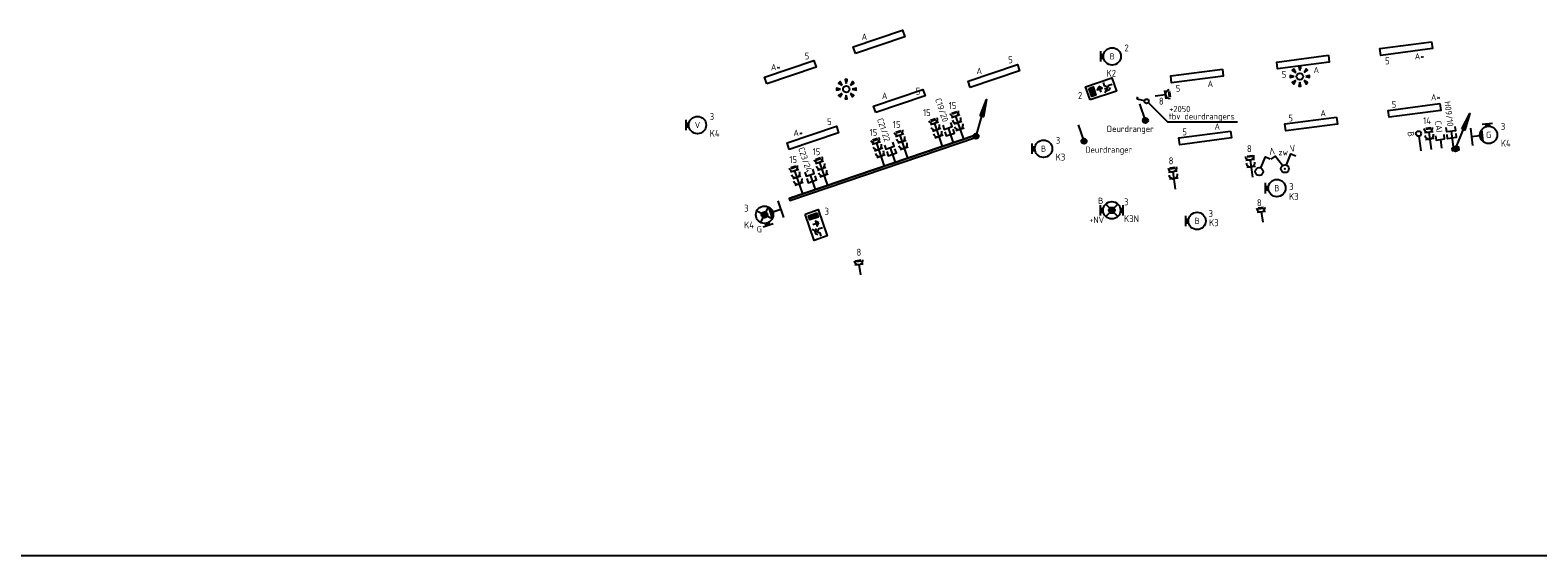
# Model space of a CAD drawing. Header units: millimetres. Extents: x -11937 to 214890, y -181324 to 108665.
# Tile 41 of 47: x 26862 to 70286, y 18665 to 33821. Entities that reach past the tile are written whole.
import ezdxf
from ezdxf.enums import TextEntityAlignment as Align

# ---------------------------------------------------------------- set-up
doc = ezdxf.new("R2010")
doc.units = ezdxf.units.MM
doc.header["$LTSCALE"] = 100
doc.layers.add('BL$3--_Viewport', color=32, linetype='Continuous', plot=False)
for name, color, linetype in [('EB63101-_ATTRIB', 2, 'Continuous'), ('EB63102-_ATTRIB', 2, 'Continuous'), ('EB63501-_ATTRIB', 2, 'Continuous'), ('EB6441--_ATTRIB', 2, 'Continuous'), ('EL$1--_', 3, 'Continuous'), ('EL6110--_CEN-NOODSTR', 3, 'Continuous'), ('EL61303-_WANDGOOT', 3, 'Continuous'), ('EL62203-_KRACHT-WCD230', 3, 'Continuous'), ('EL63101-_LICHT-ARM', 3, 'Continuous'), ('EL63102-_LICHT-SCH', 3, 'Continuous'), ('EL63103-_LICHT-WCD230V', 3, 'Continuous'), ('EL63105-_LICHT-KAST', 3, 'Continuous'), ('EL6311--', 3, 'Continuous'), ('EL63202-_NOODVRL-TXT', 3, 'Continuous'), ('EL63501-_NOODVRL-ARM', 3, 'Continuous'), ('EL6441--', 3, 'Continuous'), ('EL6441--_DATACOM', 3, 'Continuous')]:
    doc.layers.add(name, color=color, linetype=linetype)
doc.styles.add('2_0', font='iso', dxfattribs={"height": 200})
doc.styles.add('ISO', font='iso.shx', dxfattribs={"height": 220})
doc.styles.add('NORATT', font='iso.shx')
doc.styles.add('NORDIM', font='isocp.shx')
doc.styles.add('STABICAD-018', font='ISOCP.SHX', dxfattribs={"height": 180})
doc.styles.get("Standard").update_dxf_attribs({"font": 'arial.ttf'})

# ---------------------------------------------------------------- blocks, each defined once
blk = doc.blocks.new('ES3W1L')
for p, q in [((1.25, 0), (-1.25, 0)), ((-0.75, 1.25), (0.75, 1.25)), ((-0.75, 1), (0.75, 1)), ((0, 0), (0, -3))]:
    blk.add_line(p, q)
blk.add_arc((0, 1.25), 1.25, 180, 0)
at = {"style": 'NORATT'}
for tag, flags, p in [('VERMOGEN', 9, (-2.5, 3)), ('GROEP', 8, (0, 3)), ('SCHAK', 8, (2.5, 3)), ('TAL', 8, (2.5, 3)), ('GELIJK', 9, (5, 3)), ('KAST', 9, (7, 3))]:
    blk.add_attdef(tag, text='', height=1.8, rotation=90, dxfattribs=dict(at, flags=flags)).set_placement(p, align=Align.MIDDLE_CENTER)
at = {"style": 'NORATT', "flags": 8}
blk.add_attdef('DOEL', text='', height=1.8, rotation=90, dxfattribs=at).set_placement((-2.5, 3), align=Align.MIDDLE_LEFT)
at = {"style": 'NORATT', "flags": 9}
blk.add_attdef('M_CODE', text='', height=1.8, dxfattribs=at).set_placement((0, 0), align=Align.MIDDLE_CENTER)
blk = doc.blocks.new('EJ3P31')
at = {"color": 0}
blk.add_lwpolyline([(-7.5, -1), (-7.5, 1), (7.5, 1), (7.5, -1)], close=True, dxfattribs=at)
at = {"style": 'NORATT', "flags": 9}
blk.add_attdef('GELIJK', text='', height=1.8, dxfattribs=at).set_placement((3.5, 5), align=Align.MIDDLE_CENTER)
at = {"color": 0, "style": 'NORATT'}
for tag, flags, p in [('A_CODE', 8, (-3.5, 2.75)), ('SCHAK', 8, (3.5, 2.75)), ('GROEP', 8, (-3.5, -2.75)), ('KAST', 9, (3.5, -2.75))]:
    blk.add_attdef(tag, text='', height=1.8, dxfattribs=dict(at, flags=flags)).set_placement(p, align=Align.MIDDLE)
blk = doc.blocks.new('EH100000')
at = {"linetype": 'ByBlock'}
for p, q in [((1, 0.5), (0, 0.5)), ((1, 0.5, 1), (0, 0.5, 1)), ((0, -0.5, 1), (1, -0.5, 1)), ((1, -0.5), (0, -0.5))]:
    blk.add_line(p, q, dxfattribs=at)
at = {"linetype": 'ByBlock', "invisible_edges": 15}
for points in [[(1, -0.5), (0, -0.5), (0, 0.5), (1, 0.5)], [(0, 0.5), (1, 0.5), (1, 0.5, 1), (0, 0.5, 1)], [(0, -0.5, 1), (1, -0.5, 1), (1, -0.5), (0, -0.5)]]:
    blk.add_3dface(points, dxfattribs=at)
at = {"linetype": 'ByBlock', "style": '2_0', "flags": 8}
blk.add_attdef('FUNCTIE', text='', height=0.5, dxfattribs=at).set_placement((0.5, 0), align=Align.MIDDLE)
at = {"linetype": 'ByBlock', "flags": 9}
blk.add_attdef('SCHOT', text='', height=0.5, dxfattribs=at).set_placement((0.5, 0), align=Align.MIDDLE)
blk = doc.blocks.new('ES111352')
at = {"color": 0}
blk.add_line((0, 1.5), (0, -3), dxfattribs=at)
for points in [[(-1.25, 2.75), (-1.25, 1.5), (1.25, 1.5), (1.25, 2.75)], [(-1.25, 0.75), (-1.25, -0.5), (1.25, -0.5), (1.25, 0.75)]]:
    blk.add_lwpolyline(points, dxfattribs=at)
at = {"color": 0, "style": 'NORATT', "flags": 8}
blk.add_attdef('NUMMER1', text='', height=1.8, rotation=90, dxfattribs=at).set_placement((-1.5, 4.5), align=Align.MIDDLE_LEFT)
at = {"style": 'NORATT', "flags": 8}
blk.add_attdef('NUMMER', text='', height=1.8, rotation=90, dxfattribs=at).set_placement((1.5, 4.5), align=Align.MIDDLE_LEFT)
at = {"style": 'NORATT'}
for tag, flags, p in [('CODE', 9, (1, 3.5)), ('PANEEL', 9, (0, 3)), ('GRP', 8, (0, -5)), ('RUIMTE', 9, (0, -7.5))]:
    blk.add_attdef(tag, text='', height=1.8, dxfattribs=dict(at, flags=flags)).set_placement(p, align=Align.MIDDLE_LEFT)
at = {"style": 'NORATT', "flags": 8}
blk.add_attdef('M_CODE', text='', height=1.8, dxfattribs=at).set_placement((0, 0), align=Align.MIDDLE_CENTER)
blk = doc.blocks.new('WGE')
blk.add_lwpolyline([(-1, -0.5), (0, -0.5), (0, 0.5), (-1, 0.5)])
at = {"style": '2_0', "flags": 9}
for tag in ['HULPSTUK', 'SCHOT']:
    blk.add_attdef(tag, text='', height=0.5, dxfattribs=at).set_placement((0, 0), align=Align.MIDDLE)
blk = doc.blocks.new('ES3G10')
for p, q in [((-3.25, -1.5), (-3.25, 1.5)), ((-3.25, 0.52), (-2.44, 0.52)), ((-3.25, 0.17), (-2.49, 0.17)), ((-3.25, -0.17), (-2.49, -0.17)), ((-3.25, -0.52), (-2.44, -0.52))]:
    blk.add_line(p, q)
blk.add_circle((0, 0), 2.5)
at = {"style": 'NORATT', "flags": 9}
blk.add_attdef('GELIJK', text='', height=1.8, dxfattribs=at).set_placement((3.5, 5), align=Align.MIDDLE_CENTER)
at = {"color": 6, "style": 'NORATT'}
for tag, flags, p in [('A_CODE', 8, (0, 0)), ('SCHAK', 8, (3.5, 2.75)), ('GROEP', 8, (-3.5, -2.75)), ('KAST', 9, (3.5, -2.75))]:
    blk.add_attdef(tag, text='', height=1.8, dxfattribs=dict(at, flags=flags)).set_placement(p, align=Align.MIDDLE)
blk = doc.blocks.new('ES652141')
for p, q in [((-3.75, 0.2), (-3, 0.2)), ((-3.75, 0), (-2.25, 0)), ((-2.79, 2.51), (-2.26, 1.98)), ((-2.65, 2.65), (-1.59, 1.59)), ((-2.51, 2.79), (-1.98, 2.26)), ((-0.2, 3.75), (-0.2, 3)), ((0, 3.75), (0, 2.25)), ((0.2, 3.75), (0.2, 3)), ((2.65, 2.65), (1.59, 1.59)), ((2.51, 2.79), (1.98, 2.26)), ((3.75, 0), (2.25, 0)), ((2.79, 2.51), (2.26, 1.98)), ((3.75, 0.2), (3, 0.2)), ((-3.75, -0.2), (-3, -0.2)), ((-2.79, -2.51), (-2.26, -1.98)), ((-2.65, -2.65), (-1.59, -1.59)), ((-2.51, -2.79), (-1.98, -2.26)), ((-0.2, -3.75), (-0.2, -3)), ((0, -3.75), (0, -2.25)), ((0.2, -3.75), (0.2, -3)), ((2.65, -2.65), (1.59, -1.59)), ((2.51, -2.79), (1.98, -2.26)), ((2.79, -2.51), (2.26, -1.98)), ((3.75, -0.2), (3, -0.2))]:
    blk.add_line(p, q)
for points in [[(-2.25, 0), (-3.75, 0.4), (-3.75, -0.4)], [(-1.59, 1.59), (-2.37, 2.93), (-2.93, 2.37)], [(0, 2.25), (0.4, 3.75), (-0.4, 3.75)], [(1.59, 1.59), (2.93, 2.37), (2.37, 2.93)], [(2.25, 0), (3.75, -0.4), (3.75, 0.4)], [(-1.59, -1.59), (-2.93, -2.37), (-2.37, -2.93)], [(0, -2.25), (-0.4, -3.75), (0.4, -3.75)], [(1.59, -1.59), (2.37, -2.93), (2.93, -2.37)]]:
    blk.add_lwpolyline(points, close=True)
blk.add_circle((0, 0), 1.25)
at = {"style": 'NORATT'}
blk.add_attdef('NUMMER', text='', height=1.8, dxfattribs=at).set_placement((0, 5), align=Align.MIDDLE)
at = {"style": 'NORATT', "flags": 8}
blk.add_attdef('M_CODE', text='', height=1.8, dxfattribs=at).set_placement((0, 0), align=Align.MIDDLE_CENTER)
at = {"style": 'NORATT'}
for tag, flags, p in [('PANEEL', 9, (0, 3)), ('CODE', 9, (1, 3.5)), ('GRP', 8, (0, -5)), ('RUIMTE', 9, (0, -7.5))]:
    blk.add_attdef(tag, text='', height=1.8, dxfattribs=dict(at, flags=flags)).set_placement(p, align=Align.MIDDLE_LEFT)
blk = doc.blocks.new('ES3W2L')
for p, q in [((1.25, 2), (-1.25, 2)), ((1.25, 0), (-1.25, 0)), ((-0.75, 3.25), (0.75, 3.25)), ((-0.75, 3), (0.75, 3)), ((0, 2), (0, -3))]:
    blk.add_line(p, q)
for centre in [(0, 3.25), (0, 1.25)]:
    blk.add_arc(centre, 1.25, 180, 0)
at = {"style": 'NORATT'}
for tag, height, flags, p in [('GROEPI', 1.8, 9, (0, 9.5)), ('CODE', 3.5, 8, (0, 4.5)), ('M_CODE', 1.8, 9, (0, 0)), ('VERMOGENI', 1.8, 9, (0, -9.5)), ('DOELI', 1.8, 9, (0, -11.5))]:
    blk.add_attdef(tag, text='', height=height, dxfattribs=dict(at, flags=flags)).set_placement(p, align=Align.MIDDLE_CENTER)
for tag, flags, p in [('VERMOGEN', 9, (-2.5, 5)), ('GROEP', 8, (0, 5)), ('SCHAK', 8, (2.5, 5)), ('GELIJKI', 9, (5, 5)), ('GELIJK', 9, (5, 5)), ('TAL', 8, (2.5, 5)), ('KAST', 9, (7, 5))]:
    blk.add_attdef(tag, text='', height=1.8, rotation=90, dxfattribs=dict(at, flags=flags)).set_placement(p, align=Align.MIDDLE_CENTER)
at = {"style": 'NORATT', "flags": 8}
blk.add_attdef('DOEL', text='', height=1.8, rotation=90, dxfattribs=at).set_placement((-2.5, 5), align=Align.MIDDLE_LEFT)
blk = doc.blocks.new('ES3S1')
blk.add_lwpolyline([(0.58, 1), (2.31, 4), (3.61, 3.25)])
blk.add_circle((0, 0), 1.15)
at = {"style": 'NORATT'}
for tag, flags, p in [('SCHAK', 8, (3, 5.5)), ('KAST', 9, (-3, 0.5)), ('M_CODE', 9, (0, 0)), ('GROEP', 9, (-3, -4.5)), ('DOEL', 9, (-3, -2))]:
    blk.add_attdef(tag, text='', height=1.8, dxfattribs=dict(at, flags=flags)).set_placement(p, align=Align.MIDDLE_CENTER)
blk = doc.blocks.new('ES3G11WW')
at = {"color": 0}
for p, q in [((-3.25, -1.5), (-3.25, 1.5)), ((-3.25, 0.52), (-2.44, 0.52)), ((-3.25, 0.17), (-2.49, 0.17)), ((-1.77, 1.77), (1.77, -1.77)), ((1.77, 1.77), (-1.77, -1.77)), ((-3.25, -0.17), (-2.49, -0.17)), ((-3.25, -0.52), (-2.44, -0.52)), ((1.77, -1.77), (-1.77, -1.77)), ((1.48, -2.02), (-1.48, -2.02)), ((1.05, -2.27), (-1.05, -2.27)), ((0, -2.5), (0, -5)), ((-2.5, -5), (2.5, -5))]:
    blk.add_line(p, q, dxfattribs=at)
blk.add_lwpolyline([(1.77, -1.77), (1.75, -1.75)], dxfattribs=at)
for radius in [2.5, 0.85, 0.5]:
    blk.add_circle((0, 0), radius, dxfattribs=at)
at = {"style": 'NORATT', "flags": 9}
blk.add_attdef('GELIJK', text='', height=1.8, dxfattribs=at).set_placement((3.5, 5), align=Align.MIDDLE_CENTER)
at = {"color": 0, "style": 'NORATT'}
for tag, flags, p in [('A_CODE', 8, (-3.5, 2.75)), ('SCHAK', 8, (3.5, 2.75)), ('GROEP', 8, (-3.5, -2.75)), ('KAST', 9, (3.5, -2.75))]:
    blk.add_attdef(tag, text='', height=1.8, dxfattribs=dict(at, flags=flags)).set_placement(p, align=Align.MIDDLE)
blk = doc.blocks.new('ES3N026')
for p, q in [((-1.5, 0.75), (-1, 0.25)), ((0.38, -0.88), (0.38, 0.87)), ((2.25, 1.25), (2.25, -1.25)), ((2.5, 1.25), (2.5, -1.25)), ((2.75, 1.25), (2.75, -1.25)), ((3, 1.25), (3, -1.25))]:
    blk.add_line(p, q)
for points in [[(4.01, 2.01), (4.01, -1.98), (-3.99, -1.98), (-3.99, 2.01)], [(3.25, -1.25), (2, -1.25), (2, 1.25), (3.25, 1.25)], [(0.38, -0.88), (1.12, -0.13), (-0.37, -0.13)]]:
    blk.add_lwpolyline(points, close=True)
for points in [[(-0.75, 1.5), (-2.5, -0.25), (-3.5, -0.25)], [(-1.25, 1), (-2.25, 1), (-2.75, 0.5)], [(-2, 0.25), (-1.25, -0.5), (-1.25, -1.5)]]:
    blk.add_lwpolyline(points)
at = {"style": 'NORATT'}
for tag, height, flags, p in [('GROEPI', 1.8, 9, (0, 9.5)), ('A_CODE', 1.8, 8, (-3.5, 3.5)), ('CODE', 3.5, 8, (0, 4.5)), ('NUMMER', 1.8, 8, (3.5, 3.5)), ('M_CODE', 1.8, 9, (0, 0)), ('SCHAK', 1.8, 8, (3.5, 2.75)), ('GROEP', 1.8, 8, (-3.5, -3.5)), ('KAST', 1.8, 9, (3.5, -3.5)), ('VERMOGENI', 1.8, 9, (0, -9.5)), ('VERMOGEN', 1.8, 9, (0, -5.5)), ('DOEL', 1.8, 9, (0, -7.5)), ('DOELI', 1.8, 9, (0, -11.5))]:
    blk.add_attdef(tag, text='', height=height, dxfattribs=dict(at, flags=flags)).set_placement(p, align=Align.MIDDLE_CENTER)
at = {"style": 'NORATT', "flags": 9}
for tag in ['GELIJKI', 'TAL']:
    blk.add_attdef(tag, text='', height=1.8, rotation=90, dxfattribs=at).set_placement((5, 3.76), align=Align.MIDDLE_CENTER)
blk = doc.blocks.new('ES3W3L')
at = {"color": 2}
for p, q in [((-0.75, 5.25), (0.75, 5.25)), ((-0.75, 5), (0.75, 5))]:
    blk.add_line(p, q, dxfattribs=at)
at = {"color": 0}
for p, q in [((1.25, 4), (-1.25, 4)), ((1.25, 2), (-1.25, 2)), ((1.25, 0), (-1.25, 0)), ((0, 4), (0, -3))]:
    blk.add_line(p, q, dxfattribs=at)
for centre in [(0, 5.25), (0, 3.25), (0, 1.25)]:
    blk.add_arc(centre, 1.25, 180, 0, dxfattribs=at)
at = {"style": 'NORATT'}
for tag, flags, p in [('VERMOGEN', 9, (-2.5, 7)), ('GROEP', 8, (0, 7)), ('SCHAK', 8, (2.5, 7)), ('TAL', 8, (2.5, 7)), ('GELIJK', 9, (5, 7)), ('KAST', 9, (7, 7))]:
    blk.add_attdef(tag, text='', height=1.8, rotation=90, dxfattribs=dict(at, flags=flags)).set_placement(p, align=Align.MIDDLE_CENTER)
at = {"style": 'NORATT', "flags": 8}
blk.add_attdef('DOEL', text='', height=1.8, rotation=90, dxfattribs=at).set_placement((-2.5, 7), align=Align.MIDDLE_LEFT)
at = {"style": 'NORATT', "flags": 9}
blk.add_attdef('M_CODE', text='', height=1.8, dxfattribs=at).set_placement((0, 0), align=Align.MIDDLE_CENTER)
blk = doc.blocks.new('ES111351')
blk.add_line((0, -0.5), (0, -3))
blk.add_lwpolyline([(-1.25, 0.75), (-1.25, -0.5), (1.25, -0.5), (1.25, 0.75)])
at = {"style": 'NORATT', "flags": 8}
blk.add_attdef('NUMMER', text='', height=1.8, rotation=90, dxfattribs=at).set_placement((0, 2.5), align=Align.MIDDLE_LEFT)
at = {"style": 'NORATT'}
for tag, flags, p in [('CODE', 9, (1, 3.5)), ('PANEEL', 9, (0, 3)), ('GRP', 8, (0, -5)), ('RUIMTE', 9, (0, -7.5))]:
    blk.add_attdef(tag, text='', height=1.8, dxfattribs=dict(at, flags=flags)).set_placement(p, align=Align.MIDDLE_LEFT)
at = {"style": 'NORATT', "flags": 8}
blk.add_attdef('M_CODE', text='', height=1.8, dxfattribs=at).set_placement((0, 0), align=Align.MIDDLE_CENTER)
blk = doc.blocks.new('ES4X4')
at = {"color": 0}
blk.add_line((0, 1.25), (0, -3), dxfattribs=at)
blk.add_circle((0, 2), 0.75, dxfattribs=at)
at = {"color": 0, "style": 'NORATT', "flags": 8}
for tag, p in [('NUMMER', (0, 3.5)), ('CODE', (-2.75, -1.25))]:
    blk.add_attdef(tag, text='', height=1.8, rotation=90, dxfattribs=at).set_placement(p, align=Align.MIDDLE_LEFT)
at = {"style": 'NORATT', "flags": 9}
for tag, p in [('M_CODE', (0, 0)), ('PANEEL', (0, -2.5)), ('GRP', (0, -5)), ('MERK', (0, -7.5)), ('AANGEP', (0, -10)), ('INSTAL', (0, -12.5)), ('TYPE', (0, -17.5))]:
    blk.add_attdef(tag, text='', height=1.8, dxfattribs=at).set_placement(p, align=Align.MIDDLE_CENTER)
blk.add_attdef('RUIMTE', text='', height=1.8, dxfattribs=at).set_placement((0, -7.5), align=Align.MIDDLE_LEFT)
blk = doc.blocks.new('ES111201')
at = {"color": 0}
for p, q in [((0.38, 0.65), (5.5, 9.53)), ((0.73, 0.15), (-0.73, 0.15)), ((0.6, 0.45), (-0.6, 0.45)), ((0.73, -0.15), (-0.73, -0.15)), ((0.6, -0.45), (-0.6, -0.45))]:
    blk.add_line(p, q, dxfattribs=at)
for points in [[(2.57, 5.45), (5.5, 9.53), (3.43, 4.95)], [(3.22, 5.07), (4.63, 8.01), (2.78, 5.32)]]:
    blk.add_lwpolyline(points, close=True, dxfattribs=at)
blk.add_circle((0, 0), 0.75, dxfattribs=at)
at = {"style": 'NORATT', "flags": 9}
for tag in ['GELIJKI', 'TAL']:
    blk.add_attdef(tag, text='', height=1.8, rotation=90, dxfattribs=at).set_placement((5, 11.28), align=Align.MIDDLE_CENTER)
at = {"style": 'NORATT'}
for tag, height, flags, p in [('GROEPI', 1.8, 9, (0, 9.5)), ('CODE', 3.5, 8, (0, 4.5)), ('GROEP', 1.8, 8, (0, 7.5)), ('M_CODE', 1.8, 8, (0, 0)), ('KAST', 1.8, 9, (0, -3.5)), ('VERMOGENI', 1.8, 9, (0, -9.5)), ('VERMOGEN', 1.8, 9, (0, -5.5)), ('DOEL', 1.8, 9, (0, -7.5)), ('DOELI', 1.8, 9, (0, -11.5))]:
    blk.add_attdef(tag, text='', height=height, dxfattribs=dict(at, flags=flags)).set_placement(p, align=Align.MIDDLE_CENTER)
blk = doc.blocks.new('ES3SZ')
at = {"color": 0}
for points in [[(-0.58, 1), (-2.31, 4), (-3.61, 3.25)], [(0.58, 1), (2.31, 4), (3.61, 3.25)]]:
    blk.add_lwpolyline(points, dxfattribs=at)
blk.add_circle((0, 0), 1.15, dxfattribs=at)
blk.add_point((0, 0), dxfattribs=at)
blk.add_point((0, 0), dxfattribs=at)
at = {"color": 2, "style": 'ISO'}
blk.add_text('V', height=2, rotation=180, dxfattribs=at).set_placement((-3, 5.5), align=Align.MIDDLE_CENTER)
blk.add_text('V', height=2, dxfattribs=at).set_placement((3, 5.5), align=Align.MIDDLE_CENTER)
at = {"style": 'NORATT'}
for tag, flags, p in [('SCHAK', 8, (3, 5.5)), ('KAST', 9, (-3, 0.5)), ('M_CODE', 8, (0, 0)), ('GROEP', 9, (-3, -4.5)), ('DOEL', 9, (-3, -2))]:
    blk.add_attdef(tag, text='', height=1.8, dxfattribs=dict(at, flags=flags)).set_placement(p, align=Align.MIDDLE_CENTER)
for tag, flags, p in [('CODE', 9, (1, 3.5)), ('PANEEL', 9, (0, 3)), ('GRP', 8, (0, -5)), ('RUIMTE', 9, (0, -7.5))]:
    blk.add_attdef(tag, text='', height=1.8, dxfattribs=dict(at, flags=flags)).set_placement(p, align=Align.MIDDLE_LEFT)
blk = doc.blocks.new('ES3G10WW')
at = {"color": 0}
for p, q in [((-3.25, -1.5), (-3.25, 1.5)), ((-3.25, 0.52), (-2.44, 0.52)), ((-3.25, 0.17), (-2.49, 0.17)), ((-3.25, -0.17), (-2.49, -0.17)), ((-3.25, -0.52), (-2.44, -0.52)), ((1.77, -1.77), (-1.77, -1.77)), ((1.48, -2.02), (-1.48, -2.02)), ((1.05, -2.27), (-1.05, -2.27)), ((0, -2.5), (0, -5)), ((-2.5, -5), (2.5, -5))]:
    blk.add_line(p, q, dxfattribs=at)
blk.add_circle((0, 0), 2.5, dxfattribs=at)
at = {"style": 'NORATT', "flags": 9}
blk.add_attdef('GELIJK', text='', height=1.8, dxfattribs=at).set_placement((3.5, 5), align=Align.MIDDLE_CENTER)
at = {"color": 0, "style": 'NORATT'}
for tag, flags, p in [('A_CODE', 8, (0, 0)), ('SCHAK', 8, (3.5, 2.75)), ('GROEP', 8, (-3.5, -2.75)), ('KAST', 9, (3.5, -2.75))]:
    blk.add_attdef(tag, text='', height=1.8, dxfattribs=dict(at, flags=flags)).set_placement(p, align=Align.MIDDLE)
blk = doc.blocks.new('EJ3T01')
at = {"color": 0}
for p, q in [((-3.25, -1.5), (-3.25, 1.5)), ((-3.25, 0.52), (-2.44, 0.52)), ((-3.25, 0.17), (-2.49, 0.17)), ((-1.77, 1.77), (1.77, -1.77)), ((1.77, 1.77), (-1.77, -1.77)), ((2.44, 0.52), (3.25, 0.52)), ((2.49, 0.17), (3.25, 0.17)), ((3.25, -1.5), (3.25, 1.5)), ((-3.25, -0.17), (-2.49, -0.17)), ((-3.25, -0.52), (-2.44, -0.52)), ((2.44, -0.52), (3.25, -0.52)), ((2.49, -0.17), (3.25, -0.17))]:
    blk.add_line(p, q, dxfattribs=at)
blk.add_lwpolyline([(1.77, -1.77), (1.75, -1.75)], dxfattribs=at)
for radius in [2.5, 0.85, 0.5]:
    blk.add_circle((0, 0), radius, dxfattribs=at)
at = {"style": 'NORATT', "flags": 9}
blk.add_attdef('GELIJK', text='', height=1.8, dxfattribs=at).set_placement((3.5, 5), align=Align.MIDDLE_CENTER)
at = {"color": 0, "style": 'NORATT'}
for tag, flags, p in [('A_CODE', 8, (-3.5, 2.75)), ('SCHAK', 8, (3.5, 2.75)), ('GROEP', 8, (-3.5, -2.75)), ('KAST', 9, (3.5, -2.75))]:
    blk.add_attdef(tag, text='', height=1.8, dxfattribs=dict(at, flags=flags)).set_placement(p, align=Align.MIDDLE)
blk = doc.blocks.new('E00008')
at = {"color": 0, "linetype": 'Continuous'}
blk.add_line((0, 6), (0, 1), dxfattribs=at)
blk.add_lwpolyline([(-0.375, 6, 0.75, 0.75, 1), (0.375, 6, 0.75, 0.75, 1)], format="xyseb", close=True, dxfattribs=at)
blk.add_circle((0, 6), 0.75, dxfattribs=at)
at = {"color": 0, "linetype": 'Continuous', "style": 'STABICAD-018'}
for tag, p in [('COMMENT1', (0, 12)), ('DATACOM1', (0, 9)), ('TEXT1', (2.5, 6)), ('ARTICLECODE', (0, 0))]:
    blk.add_attdef(tag, text='', height=1.8, dxfattribs=at).set_placement(p, align=Align.MIDDLE)
blk = doc.blocks.new('1114A1')
at = {"color": 0, "linetype": 'Continuous'}
for p, q in [((0.62, 3.33), (2.74, 7)), ((2.74, 7), (3.95, 6.3))]:
    blk.add_line(p, q, dxfattribs=at)
blk.add_circle((0, 2.25), 1.25, dxfattribs=at)
at = {"color": 0, "linetype": 'Continuous', "style": 'STABICAD-018'}
for tag, p in [('SWITCHCODE', (3.36, 9)), ('ARTICLECODE', (0, 0))]:
    blk.add_attdef(tag, text='', height=1.8, dxfattribs=at).set_placement(p, align=Align.MIDDLE)

msp = doc.modelspace()

# ---------------------------------------------------------------- linework, layer by layer
at = {"layer": 'BL$3--_Viewport'}
msp.add_lwpolyline([(214883, 18665), (24883, 18665), (24883, 108665), (214883, 108665)], close=True, dxfattribs=at)
at = {"layer": 'EL$1--_'}
msp.add_lwpolyline([(59066, 31734), (59619, 31173), (61636, 31173)], dxfattribs=at)
at = {"layer": 'EL61303-_WANDGOOT'}
msp.add_line((68001, 30424), (68009, 30359), dxfattribs=at)
msp.add_lwpolyline([(67820, 30430), (67998, 30453), (68010, 30364), (67832, 30340)], close=True, dxfattribs=at)
for points in [[(68008, 30364), (67820, 30430)], [(67832, 30340), (67998, 30452)]]:
    msp.add_lwpolyline(points, dxfattribs=at)

# ---------------------------------------------------------------- block references
at = {"layer": 'EL6110--_CEN-NOODSTR', "xscale": 100, "yscale": 100, "zscale": 100, "rotation": 7.831401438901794}
msp.add_blockref('ES3W2L', (59804, 29537, -16800), dxfattribs=at)
at = {"layer": 'EL61303-_WANDGOOT'}
for name, p, xscale, yscale, zscale, rotation in [('ES111201', (67915, 30397), 100, 100, 100, 8.02999340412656), ('EH100000', (54104, 30762, -15300), 5675, 65, 120, 198.7499999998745), ('WGE', (54104, 30762, -15300), 120, 65, 120, 18.74999999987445), ('WGE', (54104, 30762, -15300), 120, 65, 120, 18.74999999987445), ('WGE', (48730, 28938, -15300), 120, 65, 120, 198.7499999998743)]:
    msp.add_blockref(name, p, dxfattribs=dict(at, xscale=xscale, yscale=yscale, zscale=zscale, rotation=rotation))
at = {"layer": 'EL62203-_KRACHT-WCD230', "xscale": 100, "yscale": 100, "zscale": 100}
for name, p, rotation in [('ES3W1L', (59561, 31960, -16800), 277.49999999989), ('ES3W2L', (62027, 29876, -15750), 7.21305594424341)]:
    msp.add_blockref(name, p, dxfattribs=dict(at, rotation=rotation))
at = {"layer": 'EL63101-_LICHT-ARM'}
ref = msp.add_blockref('EJ3P31', (51309, 33485), dxfattribs=dict(at, xscale=100.0000000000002, yscale=100.0000000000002, zscale=100.0000000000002, rotation=18.70000000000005))
ref.add_attrib('A_CODE', 'A', dxfattribs={"layer": 'EB63101-_ATTRIB', "color": 1, "height": 180, "style": 'NORATT', "flags": 8}).set_placement((50889, 33633), align=Align.MIDDLE)
ref = msp.add_blockref('EJ3P31', (66496, 33291), dxfattribs=dict(at, xscale=99.99999999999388, yscale=99.99999999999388, zscale=99.99999999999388, rotation=187.5000000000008))
ref.add_attrib('A_CODE', 'A*', dxfattribs={"layer": 'EB63101-_ATTRIB', "color": 1, "height": 180, "style": 'NORATT', "flags": 8}).set_placement((66879, 33065), align=Align.MIDDLE)
ref = msp.add_blockref('ES3G10', (58026, 33065, -14509), dxfattribs=dict(at, xscale=100, yscale=100, zscale=100))
ref.add_attrib('A_CODE', 'B', dxfattribs={"layer": 'EB63101-_ATTRIB', "color": 1, "height": 180, "style": 'NORATT', "flags": 8}).set_placement((58026, 33065, -14509), align=Align.MIDDLE)
ref = msp.add_blockref('EJ3P31', (63522, 32900), dxfattribs=dict(at, xscale=99.99999999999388, yscale=99.99999999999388, zscale=99.99999999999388, rotation=187.5000000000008))
ref.add_attrib('A_CODE', 'A', dxfattribs={"layer": 'EB63101-_ATTRIB', "color": 1, "height": 180, "style": 'NORATT', "flags": 8}).set_placement((63905, 32673), align=Align.MIDDLE)
ref = msp.add_blockref('EJ3P31', (48756, 32607), dxfattribs=dict(at, xscale=100.0000000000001, yscale=100.0000000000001, zscale=100.0000000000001, rotation=18.70000000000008))
ref.add_attrib('A_CODE', 'A*', dxfattribs={"layer": 'EB63101-_ATTRIB', "color": 1, "height": 180, "style": 'NORATT', "flags": 8}).set_placement((48336, 32755), align=Align.MIDDLE)
ref = msp.add_blockref('EJ3P31', (54618, 32498), dxfattribs=dict(at, xscale=99.99999999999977, yscale=99.99999999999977, zscale=99.99999999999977, rotation=18.70000000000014))
ref.add_attrib('A_CODE', 'A', dxfattribs={"layer": 'EB63101-_ATTRIB', "color": 1, "height": 180, "style": 'NORATT', "flags": 8}).set_placement((54198, 32646), align=Align.MIDDLE)
ref = msp.add_blockref('EJ3P31', (60470, 32498), dxfattribs=dict(at, xscale=99.99999999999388, yscale=99.99999999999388, zscale=99.99999999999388, rotation=187.5000000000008))
ref.add_attrib('A_CODE', 'A', dxfattribs={"layer": 'EB63101-_ATTRIB', "color": 1, "height": 180, "style": 'NORATT', "flags": 8}).set_placement((60853, 32272), align=Align.MIDDLE)
at = {"layer": 'EL63101-_LICHT-ARM', "xscale": 75, "yscale": 75, "zscale": 75}
for p in [(63432, 32485, -16800), (50368, 32117, -16800)]:
    msp.add_blockref('ES652141', p, dxfattribs=at)
at = {"layer": 'EL63101-_LICHT-ARM'}
ref = msp.add_blockref('EJ3P31', (51893, 31777), dxfattribs=dict(at, xscale=100.0000000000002, yscale=100.0000000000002, zscale=100.0000000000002, rotation=18.70000000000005))
ref.add_attrib('A_CODE', 'A', dxfattribs={"layer": 'EB63101-_ATTRIB', "color": 1, "height": 180, "style": 'NORATT', "flags": 8}).set_placement((51473, 31926), align=Align.MIDDLE)
ref = msp.add_blockref('EJ3P31', (66732, 31507), dxfattribs=dict(at, xscale=99.99999999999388, yscale=99.99999999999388, zscale=99.99999999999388, rotation=187.5000000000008))
ref.add_attrib('A_CODE', 'A*', dxfattribs={"layer": 'EB63101-_ATTRIB', "color": 1, "height": 180, "style": 'NORATT', "flags": 8}).set_placement((67347, 31886), align=Align.MIDDLE)
ref = msp.add_blockref('ES3G10', (46082, 31085, -14200), dxfattribs=dict(at, xscale=100, yscale=100, zscale=100))
ref.add_attrib('A_CODE', 'V', dxfattribs={"layer": 'EB63101-_ATTRIB', "color": 1, "height": 180, "style": 'NORATT', "flags": 8}).set_placement((46082, 31085, -14200), align=Align.MIDDLE)
ref = msp.add_blockref('EJ3P31', (63757, 31115), dxfattribs=dict(at, xscale=99.99999999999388, yscale=99.99999999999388, zscale=99.99999999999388, rotation=187.5000000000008))
ref.add_attrib('A_CODE', 'A', dxfattribs={"layer": 'EB63101-_ATTRIB', "color": 1, "height": 180, "style": 'NORATT', "flags": 8}).set_placement((64103, 31427), align=Align.MIDDLE)
ref = msp.add_blockref('EJ3P31', (49403, 30714), dxfattribs=dict(at, xscale=99.99999999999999, yscale=99.99999999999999, zscale=99.99999999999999, rotation=18.70000000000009))
ref.add_attrib('A_CODE', 'A*', dxfattribs={"layer": 'EB63101-_ATTRIB', "color": 1, "height": 180, "style": 'NORATT', "flags": 8}).set_placement((48983, 30862), align=Align.MIDDLE)
ref = msp.add_blockref('EJ3P31', (60705, 30714), dxfattribs=dict(at, xscale=99.99999999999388, yscale=99.99999999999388, zscale=99.99999999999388, rotation=187.5000000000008))
ref.add_attrib('A_CODE', 'A', dxfattribs={"layer": 'EB63101-_ATTRIB', "color": 1, "height": 180, "style": 'NORATT', "flags": 8}).set_placement((61052, 31040), align=Align.MIDDLE)
ref = msp.add_blockref('ES3G10WW', (68868, 30802), dxfattribs=dict(at, xscale=99.9999999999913, yscale=99.9999999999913, zscale=99.9999999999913, rotation=276.6400632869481))
ref.add_attrib('A_CODE', 'G', dxfattribs={"layer": 'EB63501-_ATTRIB', "color": 1, "height": 180, "style": 'NORATT', "flags": 8}).set_placement((68868, 30802), align=Align.MIDDLE)
ref = msp.add_blockref('ES3G10', (56049, 30402, -14400), dxfattribs=dict(at, xscale=100, yscale=100, zscale=100))
ref.add_attrib('A_CODE', 'B', dxfattribs={"layer": 'EB63101-_ATTRIB', "color": 1, "height": 180, "style": 'NORATT', "flags": 8}).set_placement((56049, 30402, -14400), align=Align.MIDDLE)
ref = msp.add_blockref('ES3G10', (62770, 29266, -14400), dxfattribs=dict(at, xscale=100, yscale=100, zscale=100))
ref.add_attrib('A_CODE', 'B', dxfattribs={"layer": 'EB63101-_ATTRIB', "color": 1, "height": 180, "style": 'NORATT', "flags": 8}).set_placement((62770, 29266, -14400), align=Align.MIDDLE)
ref = msp.add_blockref('ES3G10', (60473, 28321, -14400), dxfattribs=dict(at, xscale=100, yscale=100, zscale=100))
ref.add_attrib('A_CODE', 'B', dxfattribs={"layer": 'EB63101-_ATTRIB', "color": 1, "height": 180, "style": 'NORATT', "flags": 8}).set_placement((60473, 28321, -14400), align=Align.MIDDLE)
at = {"layer": 'EL63102-_LICHT-SCH'}
ref = msp.add_blockref('ES3SZ', (63001, 29827, -15600), dxfattribs=dict(at, xscale=100, yscale=100, zscale=100, rotation=7.831401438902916))
ref.add_attrib('SCHAK', 'zw', dxfattribs={"layer": 'EB63102-_ATTRIB', "color": 1, "height": 180, "style": 'NORATT', "flags": 8}).set_placement((62952, 30300, -16800), align=Align.MIDDLE_CENTER)
at = {"layer": 'EL63102-_LICHT-SCH', "xscale": 100, "yscale": 100, "zscale": 100, "rotation": 7.213055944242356}
msp.add_blockref('ES3S1', (62260, 29744, -15600), dxfattribs=at)
at = {"layer": 'EL63103-_LICHT-WCD230V'}
for name, p, xscale, yscale, zscale, rotation in [('ES3W3L', (53037, 30751, -15300), 100, 100, 100, 18.74999999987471), ('ES3W3L', (53646, 30958, -15750), 100, 100, 100, 18.74999999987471), ('ES3W3L', (52036, 30411, -15300), 100, 100, 100, 18.74999999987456), ('ES3W2L', (67173, 30678, 31500), 100.0000000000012, 100.0000000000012, 100.0000000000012, 7.499999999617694), ('ES3W3L', (51365, 30184, -15750), 100, 100, 100, 18.74999999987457), ('ES3W3L', (49726, 29627, -15300), 100, 100, 100, 18.74999999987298), ('ES3W3L', (49009, 29384, -15750), 100, 100, 100, 18.74999999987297), ('ES3W1L', (62322, 28581), 99.99999999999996, 99.99999999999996, 99.99999999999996, 7.49999999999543), ('ES3W1L', (50734, 27061), 99.99999999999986, 99.99999999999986, 99.99999999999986, 7.499999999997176)]:
    msp.add_blockref(name, p, dxfattribs=dict(at, xscale=xscale, yscale=yscale, zscale=zscale, rotation=rotation))
at = {"layer": 'EL63105-_LICHT-KAST', "xscale": 100, "yscale": 100, "zscale": 100, "rotation": 14.1470546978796}
msp.add_blockref('ES111201', (54104, 30762, -15300), dxfattribs=at)
at = {"layer": 'EL6311--', "linetype": 'Continuous'}
ref = msp.add_blockref('1114A1', (59124, 31807), dxfattribs=dict(at, xscale=50, yscale=50, zscale=50, rotation=108))
ref.add_attrib('ARTICLECODE', '+2050', dxfattribs={"layer": '0', "color": 1, "linetype": 'Continuous', "height": 180, "style": 'STABICAD-018'}).set_placement((59973, 31547), align=Align.MIDDLE)
ref.add_attrib('SWITCHCODE', 'tbv deurdrangers', dxfattribs={"layer": '0', "color": 1, "linetype": 'Continuous', "height": 180, "style": 'STABICAD-018'}).set_placement((60605, 31308), align=Align.MIDDLE)
at = {"layer": 'EL63202-_NOODVRL-TXT'}
for p, xscale, yscale, zscale, rotation in [((57706, 32128, -14200), 99.99999999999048, 99.99999999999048, 99.99999999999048, 198.7511339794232), ((49503, 28203, -14200), 99.99999999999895, 99.99999999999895, 99.99999999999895, 108.7499999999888)]:
    msp.add_blockref('ES3N026', p, dxfattribs=dict(at, xscale=xscale, yscale=yscale, zscale=zscale, rotation=rotation))
at = {"layer": 'EL63501-_NOODVRL-ARM'}
ref = msp.add_blockref('ES3G11WW', (48013, 28499, -14400), dxfattribs=dict(at, xscale=99.99999999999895, yscale=99.99999999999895, zscale=99.99999999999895, rotation=108.7499999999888))
ref.add_attrib('A_CODE', 'G', dxfattribs={"layer": 'EB63501-_ATTRIB', "color": 1, "height": 180, "style": 'NORATT', "flags": 8}).set_placement((47865, 28080, -14400), align=Align.MIDDLE)
ref = msp.add_blockref('EJ3T01', (58016, 28627, -14400), dxfattribs=dict(at, xscale=100, yscale=100, zscale=100))
ref.add_attrib('A_CODE', 'B', dxfattribs={"layer": '0', "color": 1, "height": 180, "style": 'NORATT', "flags": 8}).set_placement((57696, 28902, -14400), align=Align.MIDDLE)
ref.add_attrib('GROEP', '+NV', dxfattribs={"layer": '0', "color": 1, "height": 180, "style": 'NORATT', "flags": 8}).set_placement((57580, 28352, -14400), align=Align.MIDDLE)
at = {"layer": 'EL6441--', "linetype": 'Continuous'}
ref = msp.add_blockref('E00008', (58788, 31786), dxfattribs=dict(at, xscale=100, yscale=100, zscale=100, rotation=198.9999999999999))
ref.add_attrib('TEXT1', 'Deurdranger', dxfattribs={"layer": '0', "color": 1, "linetype": 'Continuous', "height": 180, "style": 'STABICAD-018'}).set_placement((58549, 30948), align=Align.MIDDLE)
ref = msp.add_blockref('E00008', (57020, 31185), dxfattribs=dict(at, xscale=100, yscale=100, zscale=100, rotation=198.9999999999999))
ref.add_attrib('TEXT1', 'Deurdranger', dxfattribs={"layer": '0', "color": 1, "linetype": 'Continuous', "height": 180, "style": 'STABICAD-018'}).set_placement((57928, 30348), align=Align.MIDDLE)
at = {"layer": 'EL6441--_DATACOM'}
ref = msp.add_blockref('ES111352', (53351, 30858, -15750), dxfattribs=dict(at, xscale=100, yscale=100, zscale=100, rotation=18.74999999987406))
ref.add_attrib('NUMMER1', 'C19/20', dxfattribs={"layer": 'EB6441--_ATTRIB', "color": 1, "height": 180, "rotation": 288.75, "style": 'NORATT', "flags": 8}).set_placement((53233, 31183, -15750), align=Align.MIDDLE_RIGHT)
ref = msp.add_blockref('ES111352', (67807, 30756, -250), dxfattribs=dict(at, xscale=-99.99999999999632, yscale=99.99999999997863, zscale=100, rotation=7.000000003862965))
ref.add_attrib('NUMMER1', 'H09/10', dxfattribs={"layer": 'EB6441--_ATTRIB', "color": 1, "height": 180, "rotation": 277, "style": 'NORATT', "flags": 8}).set_placement((67681, 31772, -250), align=Align.MIDDLE_LEFT)
ref = msp.add_blockref('ES111352', (51676, 30289, -15750), dxfattribs=dict(at, xscale=100, yscale=100, zscale=100, rotation=18.74999999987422))
ref.add_attrib('NUMMER1', 'C21/22', dxfattribs={"layer": 'EB6441--_ATTRIB', "color": 1, "height": 180, "rotation": 288.75, "style": 'NORATT', "flags": 8}).set_placement((51558, 30615, -15750), align=Align.MIDDLE_RIGHT)
ref = msp.add_blockref('ES4X4', (66877, 30639, 15750), dxfattribs=dict(at, xscale=100.0000000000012, yscale=100.0000000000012, zscale=100.0000000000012, rotation=7.499999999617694))
ref.add_attrib('CODE', 'B', dxfattribs={"layer": 'EB6441--_ATTRIB', "color": 1, "height": 180, "rotation": 277.5, "style": 'NORATT', "flags": 8}).set_placement((66640, 30751, 15750), align=Align.MIDDLE_RIGHT)
ref = msp.add_blockref('ES111351', (67472, 30718, 15750), dxfattribs=dict(at, xscale=100.0000000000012, yscale=100.0000000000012, zscale=100.0000000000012, rotation=7.499999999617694))
ref.add_attrib('NUMMER', 'CAI', dxfattribs={"layer": 'EB6441--_ATTRIB', "color": 1, "height": 180, "rotation": 277.5, "style": 'NORATT', "flags": 8}).set_placement((67454, 30873, 15750), align=Align.MIDDLE_RIGHT)
ref = msp.add_blockref('ES111352', (49377, 29509, -15750), dxfattribs=dict(at, xscale=100, yscale=100, zscale=100, rotation=18.74999999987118))
ref.add_attrib('NUMMER1', 'C23/24', dxfattribs={"layer": 'EB6441--_ATTRIB', "color": 1, "height": 180, "rotation": 288.75, "style": 'NORATT', "flags": 8}).set_placement((49305, 29734, -16800), align=Align.MIDDLE_RIGHT)

# ---------------------------------------------------------------- texts
at = {"layer": 'EL62203-_KRACHT-WCD230', "color": 7, "style": 'NORDIM'}
for s, p in [('15', (53319, 31547, -52600)), ('8', (59373, 31672, -67000)), ('15', (52579, 31343, -37750)), ('14', (66983, 31112, -50200)), ('15', (51038, 30773, -52600)), ('15', (51709, 31000, -52150)), ('15', (49398, 30216, -52150)), ('8', (61908, 30302, -81700)), ('15', (48729, 29989, -52600)), ('8', (59654, 29953, -50200)), ('8', (62194, 28745, -50200)), ('8', (50662, 27318, -50200))]:
    msp.add_text(s, height=200, dxfattribs=at).set_placement(p)
at = {"layer": 'EL63101-_LICHT-ARM', "color": 1, "style": 'NORDIM'}
for s, p in [('5', (49170, 32975, -2423)), ('5', (55032, 32866, -2423)), ('2', (58379, 33207, -16909)), ('5', (65885, 32834, -2623)), ('K2', (57865, 32477, -16909)), ('5', (62910, 32442, -2623)), ('5', (52370, 31961, -2423)), ('5', (59858, 32041, -2623)), ('2', (57042, 31837, -16909)), ('5', (66075, 31579, -2623)), ('3', (46435, 31228, -16600)), ('5', (49817, 31083, -2423)), ('5', (63101, 31187, -2623)), ('K4', (46435, 30744, -16600)), ('5', (60048, 30786, -2623)), ('3', (69221, 30944, -2400)), ('3', (56402, 30544, -16800)), ('K4', (69221, 30461, -2400)), ('K3', (56402, 30060, -16800)), ('3', (63123, 29212, -16800)), ('K3', (63123, 28925, -16800)), ('3', (47426, 28586, -19200)), ('3', (49745, 28499, -16800)), ('3', (58368, 28769, -16800)), ('K4', (47426, 28103, -19200)), ('K3N', (58368, 28285, -16800)), ('3', (60803, 28433, -16800)), ('K3', (60818, 28169, -16800))]:
    msp.add_text(s, height=200, dxfattribs=at).set_placement(p)

doc.saveas('drawing.dxf')
